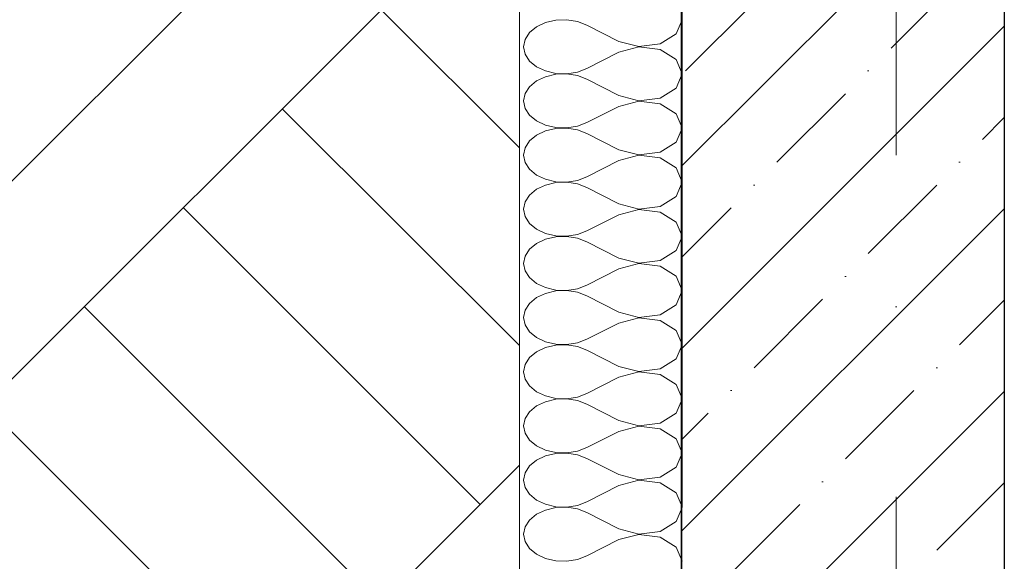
# Model space of a CAD drawing. Header units: millimetres. Extents: x -7244281 to -6598479, y 5719953 to 5938280.
# Tile 27 of 73: x -6717295 to -6716381, y 5726843 to 5727346. Entities that reach past the tile are written whole.
import ezdxf
from ezdxf.enums import TextEntityAlignment as Align

# ---------------------------------------------------------------- set-up
doc = ezdxf.new("R2010")
doc.units = ezdxf.units.MM
doc.header["$MEASUREMENT"] = 0
doc.set_wipeout_variables(frame=1)
doc.linetypes.add('Wipeout_Contour', pattern=[1000, 0, -1000])
doc.linetypes.add('Штрихпунктирная', pattern=[670.277762, 352.777767, -176.388884, 0, -141.111112])
for name, color, linetype, lineweight in [('0_Ном._пера__1', 7, 'Continuous', 0), ('0_Ном._пера__120', 7, 'Continuous', 0), ('АР-Стены_внешние_.АР_Ном._пера__1', 7, 'Continuous', 0), ('АР-Чертеж-Оси_Осевые размеры.АР_Ном._пера__120', 7, 'Continuous', 0)]:
    doc.layers.add(name, color=color, linetype=linetype, lineweight=lineweight)
doc.layers.add('АР-Стены_внешние_.АР', color=7, linetype='Continuous')
doc.layers.add('АР-Чертеж-Оси_Осевые размеры.АР', color=7, linetype='Continuous')
doc.styles.add('РЎР“Р•РќР•Р\xa0Р\x98Р\xa0_РЎРўР\x98Р›Р¬_1', font='GOTHIC.TTF')

# ---------------------------------------------------------------- blocks, each defined once
blk = doc.blocks.new('Элемент Разреза_27_3', base_point=(-6165324.72, 5728549.97))
at = {"layer": 'АР-Стены_внешние_.АР', "linetype": 'Continuous', "lineweight": 0, "true_color": 0x000000}
h = blk.add_hatch(dxfattribs=at)
h.set_pattern_fill('ЖЕЛЕЗОБЕТОН__PROJECT__0003', color=18, style=0, pattern_type=2)
h.set_pattern_definition([(45, (-6165324.72, 5728549.97), (-84.852814, 84.852814), []), (45, (-6165367.14, 5728592.39), (-84.852814, 84.852814), [90, -30, 0, -30])])
h.paths.add_polyline_path([(-6716680.9, 5723799.97), (-6716380.9, 5723799.97), (-6716380.9, 5728899.96), (-6716680.9, 5728899.96)])
at = {"layer": 'АР-Стены_внешние_.АР_Ном._пера__1', "color": 7, "linetype": 'Continuous', "lineweight": 30}
for p, q in [((-6716380.9, 5728649.51), (-6716380.9, 5723949.97)), ((-6716680.9, 5727549.97), (-6716680.9, 5723799.97))]:
    blk.add_line(p, q, dxfattribs=at)
blk = doc.blocks.new('Стандартный Маркер Сетки[7]_3', base_point=(-6716481.46, 5727549.97))
at = {"layer": 'АР-Чертеж-Оси_Осевые размеры.АР_Ном._пера__120', "color": 7, "linetype": 'Штрихпунктирная', "lineweight": 0}
blk.add_line((-6716481.46, 5726549.97), (-6716481.46, 5727549.97), dxfattribs=at)
at = {"layer": 'АР-Чертеж-Оси_Осевые размеры.АР_Ном._пера__120', "color": 7, "lineweight": 0, "style": 'РЎР“Р•РќР•Р\xa0Р\x98Р\xa0_РЎРўР\x98Р›Р¬_1'}
blk.add_attdef('AC_MarkerText_1', text='', height=350, rotation=360, dxfattribs=at).set_placement((-6716481.46, 5721679.66), align=Align.TOP_CENTER)
blk = doc.blocks.new('Стандартный Маркер Сетки[10]_3', base_point=(-6716481.46, 5727549.97))
at = {"layer": 'АР-Чертеж-Оси_Осевые размеры.АР_Ном._пера__120', "color": 7, "linetype": 'Штрихпунктирная', "lineweight": 0}
blk.add_line((-6716481.46, 5726549.97), (-6716481.46, 5727549.97), dxfattribs=at)
at = {"layer": 'АР-Чертеж-Оси_Осевые размеры.АР_Ном._пера__120', "color": 7, "lineweight": 0, "style": 'РЎР“Р•РќР•Р\xa0Р\x98Р\xa0_РЎРўР\x98Р›Р¬_1'}
blk.add_attdef('AC_MarkerText_1', text='', height=350, rotation=360, dxfattribs=at).set_placement((-6716481.46, 5721679.66), align=Align.TOP_CENTER)
blk = doc.blocks.new('Стандартный Маркер Сетки[11]_3', base_point=(-6716481.46, 5727549.97))
at = {"layer": 'АР-Чертеж-Оси_Осевые размеры.АР_Ном._пера__120', "color": 7, "linetype": 'Штрихпунктирная', "lineweight": 0}
blk.add_line((-6716481.46, 5726549.97), (-6716481.46, 5727549.97), dxfattribs=at)
at = {"layer": 'АР-Чертеж-Оси_Осевые размеры.АР_Ном._пера__120', "color": 7, "lineweight": 0, "style": 'РЎР“Р•РќР•Р\xa0Р\x98Р\xa0_РЎРўР\x98Р›Р¬_1'}
blk.add_attdef('AC_MarkerText_1', text='', height=350, rotation=360, dxfattribs=at).set_placement((-6716481.46, 5721679.66), align=Align.TOP_CENTER)
blk = doc.blocks.new('Стандартный Маркер Сетки[12]_3', base_point=(-6716481.46, 5727549.97))
at = {"layer": 'АР-Чертеж-Оси_Осевые размеры.АР_Ном._пера__120', "color": 7, "linetype": 'Штрихпунктирная', "lineweight": 0}
blk.add_line((-6716481.46, 5726549.97), (-6716481.46, 5727549.97), dxfattribs=at)
at = {"layer": 'АР-Чертеж-Оси_Осевые размеры.АР_Ном._пера__120', "color": 7, "lineweight": 0, "style": 'РЎР“Р•РќР•Р\xa0Р\x98Р\xa0_РЎРўР\x98Р›Р¬_1'}
blk.add_attdef('AC_MarkerText_1', text='', height=350, rotation=360, dxfattribs=at).set_placement((-6716481.46, 5721679.66), align=Align.TOP_CENTER)
blk = doc.blocks.new('*X147', base_point=(-6165324.72, 5728549.97))
at = {"layer": '0_Ном._пера__120', "color": 7, "linetype": 'Continuous', "lineweight": 0}
for p, q in [((-6716797.42, 5727345.69), (-6716807.04, 5727343.47)), ((-6716787.27, 5727346.02), (-6716797.42, 5727345.69)), ((-6716777.37, 5727344.45), (-6716787.27, 5727346.02)), ((-6716768.48, 5727341.09), (-6716777.37, 5727344.45)), ((-6716685.6, 5727332.89), (-6716680.1, 5727346.11)), ((-6716815.42, 5727339.53), (-6716821.9, 5727334.19)), ((-6716807.04, 5727343.47), (-6716815.42, 5727339.53)), ((-6716739.02, 5727325.99), (-6716768.48, 5727341.09)), ((-6716826, 5727327.83), (-6716827.4, 5727320.95)), ((-6716821.9, 5727334.19), (-6716826, 5727327.83)), ((-6716739.02, 5727325.99), (-6716720.23, 5727321.06)), ((-6716700.46, 5727323.61), (-6716685.6, 5727332.89)), ((-6716827.4, 5727320.95), (-6716826, 5727314.08)), ((-6716720.23, 5727320.85), (-6716739.02, 5727315.92)), ((-6716720.23, 5727321.06), (-6716700.46, 5727323.61)), ((-6716700.46, 5727318.3), (-6716720.23, 5727320.85)), ((-6716685.6, 5727309.02), (-6716700.46, 5727318.3)), ((-6716826, 5727314.08), (-6716821.9, 5727307.72)), ((-6716821.9, 5727307.72), (-6716815.42, 5727302.37)), ((-6716739.02, 5727315.92), (-6716768.48, 5727300.82)), ((-6716680.11, 5727295.82), (-6716685.6, 5727309.02)), ((-6716815.42, 5727302.37), (-6716807.04, 5727298.44)), ((-6716807.04, 5727298.44), (-6716797.42, 5727296.22)), ((-6716777.37, 5727297.46), (-6716768.48, 5727300.82)), ((-6716807.04, 5727293.13), (-6716815.42, 5727289.19)), ((-6716797.42, 5727295.34), (-6716807.04, 5727293.13)), ((-6716797.42, 5727296.22), (-6716787.27, 5727295.88)), ((-6716787.27, 5727295.68), (-6716797.42, 5727295.34)), ((-6716787.27, 5727295.88), (-6716777.37, 5727297.46)), ((-6716777.37, 5727294.11), (-6716787.27, 5727295.68)), ((-6716768.48, 5727290.75), (-6716777.37, 5727294.11)), ((-6716739.02, 5727275.65), (-6716768.48, 5727290.75)), ((-6716685.6, 5727282.55), (-6716680.11, 5727295.75)), ((-6716821.9, 5727283.85), (-6716826, 5727277.49)), ((-6716815.42, 5727289.19), (-6716821.9, 5727283.85)), ((-6716700.46, 5727273.27), (-6716685.6, 5727282.55)), ((-6716826, 5727277.49), (-6716827.4, 5727270.61)), ((-6716739.02, 5727275.65), (-6716720.23, 5727270.71)), ((-6716720.23, 5727270.71), (-6716700.46, 5727273.27)), ((-6716827.4, 5727270.61), (-6716826, 5727263.73)), ((-6716826, 5727263.73), (-6716821.9, 5727257.38)), ((-6716739.02, 5727265.58), (-6716768.48, 5727250.48)), ((-6716720.23, 5727270.51), (-6716739.02, 5727265.58)), ((-6716700.46, 5727267.96), (-6716720.23, 5727270.51)), ((-6716685.6, 5727258.67), (-6716700.46, 5727267.96)), ((-6716821.9, 5727257.38), (-6716815.42, 5727252.03)), ((-6716680.13, 5727245.5), (-6716685.6, 5727258.67)), ((-6716815.42, 5727252.03), (-6716807.04, 5727248.1)), ((-6716807.04, 5727248.1), (-6716797.42, 5727245.88)), ((-6716797.42, 5727245), (-6716807.04, 5727242.78)), ((-6716797.42, 5727245.88), (-6716787.27, 5727245.54)), ((-6716787.27, 5727245.34), (-6716797.42, 5727245)), ((-6716787.27, 5727245.54), (-6716777.37, 5727247.12)), ((-6716777.37, 5727243.77), (-6716787.27, 5727245.34)), ((-6716777.37, 5727247.12), (-6716768.48, 5727250.48)), ((-6716768.48, 5727240.41), (-6716777.37, 5727243.77)), ((-6716685.6, 5727232.21), (-6716680.13, 5727245.38)), ((-6716815.42, 5727238.85), (-6716821.9, 5727233.5)), ((-6716807.04, 5727242.78), (-6716815.42, 5727238.85)), ((-6716739.02, 5727225.31), (-6716768.48, 5727240.41)), ((-6716826, 5727227.15), (-6716827.4, 5727220.27)), ((-6716821.9, 5727233.5), (-6716826, 5727227.15)), ((-6716739.02, 5727225.31), (-6716720.23, 5727220.37)), ((-6716700.46, 5727222.93), (-6716685.6, 5727232.21)), ((-6716827.4, 5727220.27), (-6716826, 5727213.39)), ((-6716720.23, 5727220.17), (-6716739.02, 5727215.24)), ((-6716720.23, 5727220.37), (-6716700.46, 5727222.93)), ((-6716700.46, 5727217.61), (-6716720.23, 5727220.17)), ((-6716685.6, 5727208.33), (-6716700.46, 5727217.61)), ((-6716826, 5727213.39), (-6716821.9, 5727207.04)), ((-6716821.9, 5727207.04), (-6716815.42, 5727201.69)), ((-6716739.02, 5727215.24), (-6716768.48, 5727200.14)), ((-6716680.14, 5727195.19), (-6716685.6, 5727208.33)), ((-6716815.42, 5727201.69), (-6716807.04, 5727197.76)), ((-6716777.37, 5727196.77), (-6716768.48, 5727200.14)), ((-6716807.04, 5727192.44), (-6716815.42, 5727188.51)), ((-6716807.04, 5727197.76), (-6716797.42, 5727195.54)), ((-6716797.42, 5727194.66), (-6716807.04, 5727192.44)), ((-6716797.42, 5727195.54), (-6716787.27, 5727195.2)), ((-6716787.27, 5727195), (-6716797.42, 5727194.66)), ((-6716787.27, 5727195.2), (-6716777.37, 5727196.77)), ((-6716777.37, 5727193.43), (-6716787.27, 5727195)), ((-6716768.48, 5727190.07), (-6716777.37, 5727193.43)), ((-6716739.02, 5727174.96), (-6716768.48, 5727190.07)), ((-6716685.6, 5727181.87), (-6716680.14, 5727195.01)), ((-6716821.9, 5727183.16), (-6716826, 5727176.81)), ((-6716815.42, 5727188.51), (-6716821.9, 5727183.16)), ((-6716700.46, 5727172.59), (-6716685.6, 5727181.87)), ((-6716826, 5727176.81), (-6716827.4, 5727169.93)), ((-6716739.02, 5727174.96), (-6716720.23, 5727170.03)), ((-6716720.23, 5727170.03), (-6716700.46, 5727172.59)), ((-6716827.4, 5727169.93), (-6716826, 5727163.05)), ((-6716826, 5727163.05), (-6716821.9, 5727156.7)), ((-6716739.02, 5727164.9), (-6716768.48, 5727149.79)), ((-6716720.23, 5727169.83), (-6716739.02, 5727164.9)), ((-6716700.46, 5727167.27), (-6716720.23, 5727169.83)), ((-6716685.6, 5727157.99), (-6716700.46, 5727167.27)), ((-6716821.9, 5727156.7), (-6716815.42, 5727151.35)), ((-6716680.15, 5727144.87), (-6716685.6, 5727157.99)), ((-6716815.42, 5727151.35), (-6716807.04, 5727147.42)), ((-6716807.04, 5727147.42), (-6716797.42, 5727145.2)), ((-6716797.42, 5727144.32), (-6716807.04, 5727142.1)), ((-6716797.42, 5727145.2), (-6716787.27, 5727144.86)), ((-6716787.27, 5727144.66), (-6716797.42, 5727144.32)), ((-6716787.27, 5727144.86), (-6716777.37, 5727146.43)), ((-6716777.37, 5727143.09), (-6716787.27, 5727144.66)), ((-6716777.37, 5727146.43), (-6716768.48, 5727149.79)), ((-6716768.48, 5727139.73), (-6716777.37, 5727143.09)), ((-6716685.6, 5727131.53), (-6716680.15, 5727144.65)), ((-6716815.42, 5727138.17), (-6716821.9, 5727132.82)), ((-6716807.04, 5727142.1), (-6716815.42, 5727138.17)), ((-6716739.02, 5727124.62), (-6716768.48, 5727139.73)), ((-6716826, 5727126.47), (-6716827.4, 5727119.59)), ((-6716821.9, 5727132.82), (-6716826, 5727126.47)), ((-6716700.46, 5727122.25), (-6716685.6, 5727131.53)), ((-6716827.4, 5727119.59), (-6716826, 5727112.71)), ((-6716739.02, 5727124.62), (-6716720.23, 5727119.69)), ((-6716720.23, 5727119.49), (-6716739.02, 5727114.56)), ((-6716720.23, 5727119.69), (-6716700.46, 5727122.25)), ((-6716700.46, 5727116.93), (-6716720.23, 5727119.49)), ((-6716685.6, 5727107.65), (-6716700.46, 5727116.93)), ((-6716826, 5727112.71), (-6716821.9, 5727106.36)), ((-6716739.02, 5727114.56), (-6716768.48, 5727099.45)), ((-6716680.16, 5727094.56), (-6716685.6, 5727107.65)), ((-6716821.9, 5727106.36), (-6716815.42, 5727101.01)), ((-6716815.42, 5727101.01), (-6716807.04, 5727097.08)), ((-6716777.37, 5727096.09), (-6716768.48, 5727099.45)), ((-6716807.04, 5727091.76), (-6716815.42, 5727087.83)), ((-6716807.04, 5727097.08), (-6716797.42, 5727094.86)), ((-6716797.42, 5727093.98), (-6716807.04, 5727091.76)), ((-6716797.42, 5727094.86), (-6716787.27, 5727094.52)), ((-6716787.27, 5727094.32), (-6716797.42, 5727093.98)), ((-6716787.27, 5727094.52), (-6716777.37, 5727096.09)), ((-6716777.37, 5727092.75), (-6716787.27, 5727094.32)), ((-6716768.48, 5727089.39), (-6716777.37, 5727092.75)), ((-6716739.02, 5727074.28), (-6716768.48, 5727089.39)), ((-6716685.6, 5727081.19), (-6716680.16, 5727094.28)), ((-6716821.9, 5727082.48), (-6716826, 5727076.13)), ((-6716815.42, 5727087.83), (-6716821.9, 5727082.48)), ((-6716700.46, 5727071.91), (-6716685.6, 5727081.19)), ((-6716826, 5727076.13), (-6716827.4, 5727069.25)), ((-6716739.02, 5727074.28), (-6716720.23, 5727069.35)), ((-6716720.23, 5727069.35), (-6716700.46, 5727071.91)), ((-6716827.4, 5727069.25), (-6716826, 5727062.37)), ((-6716826, 5727062.37), (-6716821.9, 5727056.02)), ((-6716739.02, 5727064.21), (-6716768.48, 5727049.11)), ((-6716720.23, 5727069.15), (-6716739.02, 5727064.21)), ((-6716700.46, 5727066.59), (-6716720.23, 5727069.15)), ((-6716685.6, 5727057.31), (-6716700.46, 5727066.59)), ((-6716821.9, 5727056.02), (-6716815.42, 5727050.67)), ((-6716680.17, 5727044.24), (-6716685.6, 5727057.31)), ((-6716815.42, 5727050.67), (-6716807.04, 5727046.74)), ((-6716807.04, 5727046.74), (-6716797.42, 5727044.52)), ((-6716797.42, 5727043.64), (-6716807.04, 5727041.42)), ((-6716797.42, 5727044.52), (-6716787.27, 5727044.18)), ((-6716787.27, 5727043.98), (-6716797.42, 5727043.64)), ((-6716787.27, 5727044.18), (-6716777.37, 5727045.75)), ((-6716777.37, 5727042.4), (-6716787.27, 5727043.98)), ((-6716777.37, 5727045.75), (-6716768.48, 5727049.11)), ((-6716768.48, 5727039.04), (-6716777.37, 5727042.4)), ((-6716685.6, 5727030.85), (-6716680.17, 5727043.91)), ((-6716815.42, 5727037.49), (-6716821.9, 5727032.14)), ((-6716807.04, 5727041.42), (-6716815.42, 5727037.49)), ((-6716739.02, 5727023.94), (-6716768.48, 5727039.04)), ((-6716826, 5727025.79), (-6716827.4, 5727018.91)), ((-6716821.9, 5727032.14), (-6716826, 5727025.79)), ((-6716700.46, 5727021.57), (-6716685.6, 5727030.85)), ((-6716827.4, 5727018.91), (-6716826, 5727012.03)), ((-6716739.02, 5727023.94), (-6716720.23, 5727019.01)), ((-6716720.23, 5727018.81), (-6716739.02, 5727013.87)), ((-6716720.23, 5727019.01), (-6716700.46, 5727021.57)), ((-6716700.46, 5727016.25), (-6716720.23, 5727018.81)), ((-6716685.6, 5727006.97), (-6716700.46, 5727016.25)), ((-6716826, 5727012.03), (-6716821.9, 5727005.67)), ((-6716739.02, 5727013.87), (-6716768.48, 5726998.77)), ((-6716680.18, 5726993.93), (-6716685.6, 5727006.97)), ((-6716821.9, 5727005.67), (-6716815.42, 5727000.33)), ((-6716815.42, 5727000.33), (-6716807.04, 5726996.39)), ((-6716777.37, 5726995.41), (-6716768.48, 5726998.77)), ((-6716807.04, 5726991.08), (-6716815.42, 5726987.15)), ((-6716807.04, 5726996.39), (-6716797.42, 5726994.18)), ((-6716797.42, 5726993.3), (-6716807.04, 5726991.08)), ((-6716797.42, 5726994.18), (-6716787.27, 5726993.84)), ((-6716787.27, 5726993.64), (-6716797.42, 5726993.3)), ((-6716787.27, 5726993.84), (-6716777.37, 5726995.41)), ((-6716777.37, 5726992.06), (-6716787.27, 5726993.64)), ((-6716768.48, 5726988.7), (-6716777.37, 5726992.06)), ((-6716739.02, 5726973.6), (-6716768.48, 5726988.7)), ((-6716685.6, 5726980.5), (-6716680.18, 5726993.55)), ((-6716821.9, 5726981.8), (-6716826, 5726975.45)), ((-6716815.42, 5726987.15), (-6716821.9, 5726981.8)), ((-6716700.46, 5726971.22), (-6716685.6, 5726980.5)), ((-6716826, 5726975.45), (-6716827.4, 5726968.57)), ((-6716739.02, 5726973.6), (-6716720.23, 5726968.67)), ((-6716720.23, 5726968.67), (-6716700.46, 5726971.22)), ((-6716827.4, 5726968.57), (-6716826, 5726961.69)), ((-6716826, 5726961.69), (-6716821.9, 5726955.33)), ((-6716739.02, 5726963.53), (-6716768.48, 5726948.43)), ((-6716720.23, 5726968.47), (-6716739.02, 5726963.53)), ((-6716700.46, 5726965.91), (-6716720.23, 5726968.47)), ((-6716685.6, 5726956.63), (-6716700.46, 5726965.91)), ((-6716821.9, 5726955.33), (-6716815.42, 5726949.99)), ((-6716680.19, 5726943.61), (-6716685.6, 5726956.63)), ((-6716815.42, 5726949.99), (-6716807.04, 5726946.05)), ((-6716807.04, 5726946.05), (-6716797.42, 5726943.83)), ((-6716797.42, 5726942.96), (-6716807.04, 5726940.74)), ((-6716797.42, 5726943.83), (-6716787.27, 5726943.5)), ((-6716787.27, 5726943.29), (-6716797.42, 5726942.96)), ((-6716787.27, 5726943.5), (-6716777.37, 5726945.07)), ((-6716777.37, 5726941.72), (-6716787.27, 5726943.29)), ((-6716777.37, 5726945.07), (-6716768.48, 5726948.43)), ((-6716685.6, 5726930.16), (-6716680.19, 5726943.18)), ((-6716815.42, 5726936.81), (-6716821.9, 5726931.46)), ((-6716807.04, 5726940.74), (-6716815.42, 5726936.81)), ((-6716768.48, 5726938.36), (-6716777.37, 5726941.72)), ((-6716739.02, 5726923.26), (-6716768.48, 5726938.36)), ((-6716826, 5726925.1), (-6716827.4, 5726918.23)), ((-6716821.9, 5726931.46), (-6716826, 5726925.1)), ((-6716700.46, 5726920.88), (-6716685.6, 5726930.16)), ((-6716827.4, 5726918.23), (-6716826, 5726911.35)), ((-6716739.02, 5726923.26), (-6716720.23, 5726918.33)), ((-6716720.23, 5726918.12), (-6716739.02, 5726913.19)), ((-6716720.23, 5726918.33), (-6716700.46, 5726920.88)), ((-6716700.46, 5726915.57), (-6716720.23, 5726918.12)), ((-6716685.6, 5726906.29), (-6716700.46, 5726915.57)), ((-6716826, 5726911.35), (-6716821.9, 5726904.99)), ((-6716739.02, 5726913.19), (-6716768.48, 5726898.09)), ((-6716680.2, 5726893.29), (-6716685.6, 5726906.29)), ((-6716821.9, 5726904.99), (-6716815.42, 5726899.65)), ((-6716815.42, 5726899.65), (-6716807.04, 5726895.71)), ((-6716777.37, 5726894.73), (-6716768.48, 5726898.09)), ((-6716807.04, 5726890.4), (-6716815.42, 5726886.47)), ((-6716807.04, 5726895.71), (-6716797.42, 5726893.49)), ((-6716797.42, 5726892.62), (-6716807.04, 5726890.4)), ((-6716797.42, 5726893.49), (-6716787.27, 5726893.16)), ((-6716787.27, 5726892.95), (-6716797.42, 5726892.62)), ((-6716787.27, 5726893.16), (-6716777.37, 5726894.73)), ((-6716777.37, 5726891.38), (-6716787.27, 5726892.95)), ((-6716768.48, 5726888.02), (-6716777.37, 5726891.38)), ((-6716739.02, 5726872.92), (-6716768.48, 5726888.02)), ((-6716685.6, 5726879.82), (-6716680.2, 5726892.82)), ((-6716821.9, 5726881.12), (-6716826, 5726874.76)), ((-6716815.42, 5726886.47), (-6716821.9, 5726881.12)), ((-6716700.46, 5726870.54), (-6716685.6, 5726879.82)), ((-6716826, 5726874.76), (-6716827.4, 5726867.89)), ((-6716739.02, 5726872.92), (-6716720.23, 5726867.99)), ((-6716720.23, 5726867.99), (-6716700.46, 5726870.54)), ((-6716827.4, 5726867.89), (-6716826, 5726861.01)), ((-6716826, 5726861.01), (-6716821.9, 5726854.65)), ((-6716739.02, 5726862.85), (-6716768.48, 5726847.75)), ((-6716720.23, 5726867.78), (-6716739.02, 5726862.85)), ((-6716700.46, 5726865.23), (-6716720.23, 5726867.78)), ((-6716685.6, 5726855.95), (-6716700.46, 5726865.23)), ((-6716821.9, 5726854.65), (-6716815.42, 5726849.3)), ((-6716680.21, 5726842.98), (-6716685.6, 5726855.95)), ((-6716815.42, 5726849.3), (-6716807.04, 5726845.37)), ((-6716807.04, 5726845.37), (-6716797.42, 5726843.15)), ((-6716797.42, 5726843.15), (-6716787.27, 5726842.82)), ((-6716787.27, 5726842.82), (-6716777.37, 5726844.39)), ((-6716777.37, 5726844.39), (-6716768.48, 5726847.75))]:
    blk.add_line(p, q, dxfattribs=at)
blk = doc.blocks.new('Штриховка_6_3', base_point=(-6165324.72, 5728549.97))
at = {"layer": '0_Ном._пера__120', "color": 7, "linetype": 'Continuous', "lineweight": 0, "flags": 128}
blk.add_lwpolyline([(-6716680.89, 5723550.84), (-6716679.78, 5728899.96), (-6716831.28, 5728899.96), (-6716831.28, 5723550.84)], close=True, dxfattribs=at)
at = {"layer": '0_Ном._пера__120', "color": 7, "linetype": 'Continuous', "lineweight": 0}
blk.add_blockref('*X147', (-6165324.72, 5728549.97), dxfattribs=at)

msp = doc.modelspace()

# ---------------------------------------------------------------- hatches: boundary and pattern name
at = {"layer": '0_Ном._пера__120', "linetype": 'Continuous', "lineweight": 0}
h = msp.add_hatch(dxfattribs=at)
h.set_pattern_fill('АЛЮМИНИЙ_0003', style=0, pattern_type=2)
h.set_pattern_definition([(45, (-6165324.72, 5728549.97), (-176.7767, 176.7767), []), (45, (-6165360.07, 5728585.32), (-176.7767, 176.7767), []), (45, (-6165395.43, 5728620.68), (-176.7767, 176.7767), [])])
h.paths.add_polyline_path([(-6718804.18, 5723550.84), (-6718804.18, 5727549.966), (-6716831.281, 5727549.966), (-6716831.281, 5723550.84)])

# ---------------------------------------------------------------- block references
at = {"layer": 'АР-Стены_внешние_.АР', "lineweight": 0}
msp.add_blockref('Элемент Разреза_27_3', (-6165324.716, 5728549.966), dxfattribs=at)
at = {"layer": 'АР-Чертеж-Оси_Осевые размеры.АР', "color": 8, "linetype": 'Continuous', "lineweight": 15}
for name in ['Стандартный Маркер Сетки[7]_3', 'Стандартный Маркер Сетки[10]_3', 'Стандартный Маркер Сетки[11]_3', 'Стандартный Маркер Сетки[12]_3']:
    msp.add_blockref(name, (-6716481.457, 5727549.967), dxfattribs=at)

# ---------------------------------------------------------------- next in the draw order: wipeouts: each hides what was drawn before it
at = {"color": 254, "linetype": 'Wipeout_Contour', "lineweight": 0, "ltscale": 35308627.3417618}
msp.add_wipeout([(-6716831.281, 5728899.957), (-6718798.355, 5728899.957), (-6718798.355, 5723550.84), (-6716831.281, 5723550.84)], dxfattribs=at)

# ---------------------------------------------------------------- next in the draw order: hatches: boundary and pattern name
at = {"layer": '0_Ном._пера__120', "linetype": 'Continuous', "lineweight": 0}
h = msp.add_hatch(dxfattribs=at)
h.set_pattern_fill('ГРУНТ_02_0003', style=0, pattern_type=2)
h.set_pattern_definition([(45, (-6165324.7, 5728549.97), (-275.77163, 275.77163), []), (45, (-6165416.64, 5728641.9), (-551.5433, 551.5433), []), (45, (-6165508.6, 5728733.8), (-551.5433, 551.5433), []), (135, (-6165600.49, 5728825.74), (91.923878, 91.923878), [389.99999, -389.99999])])
h.paths.add_polyline_path([(-6716831.281, 5728899.957), (-6718798.355, 5728899.957), (-6718798.355, 5723550.84), (-6716831.281, 5723550.84)])

# ---------------------------------------------------------------- next in the draw order: linework, layer by layer
at = {"layer": '0_Ном._пера__1', "color": 7, "linetype": 'Continuous', "lineweight": 0, "flags": 128}
msp.add_lwpolyline([(-6716831.281, 5728899.957), (-6718798.355, 5728899.957), (-6718798.355, 5723550.84), (-6716831.281, 5723550.84)], close=True, dxfattribs=at)

# ---------------------------------------------------------------- next in the draw order: block references
at = {"layer": '0_Ном._пера__120', "color": 7, "linetype": 'Continuous', "lineweight": 0}
msp.add_blockref('Штриховка_6_3', (-6165324.716, 5728549.966), dxfattribs=at)

doc.saveas('drawing.dxf')
